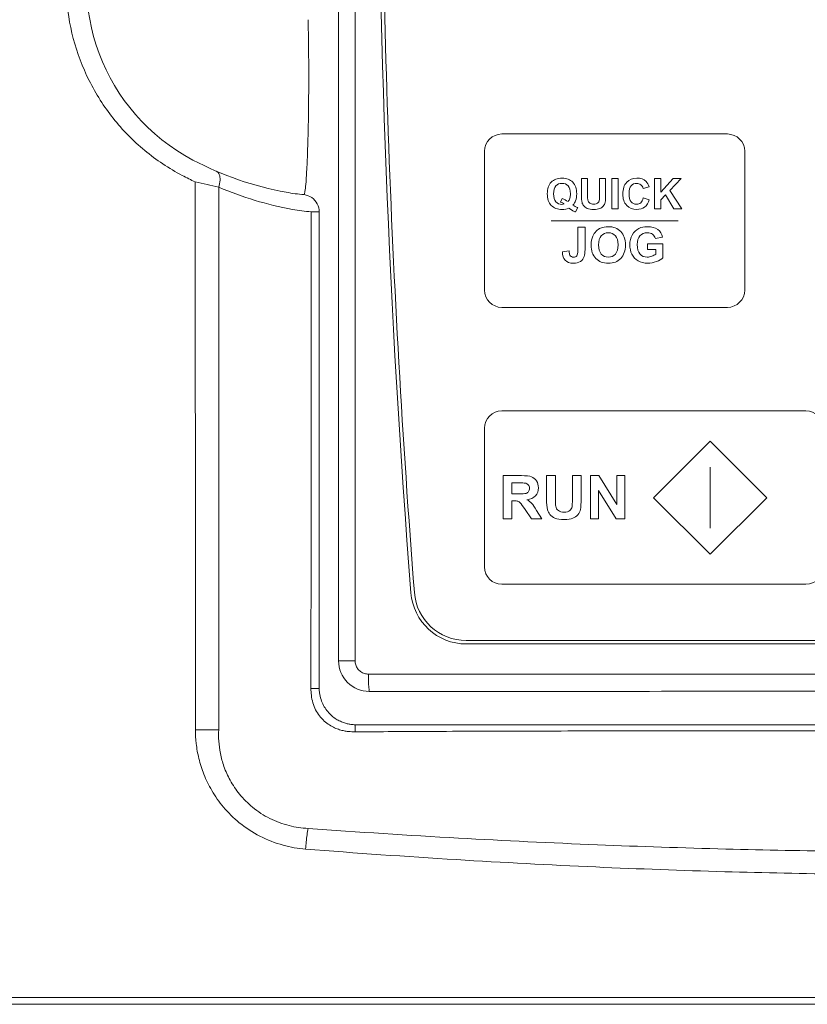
# Model space of a CAD drawing. Header units: millimetres. Extents: x -473 to 23648, y -382 to 1866.
# Tile 153 of 256: x 6243 to 6288, y 235 to 291. Entities that reach past the tile are written whole.
import ezdxf

# ---------------------------------------------------------------- set-up
doc = ezdxf.new("R2010")
doc.units = ezdxf.units.MM
doc.header["$LTSCALE"] = 80
doc.layers.get('0').update_dxf_attribs({"linetype": 'CONTINUOUS'})

msp = doc.modelspace()

# ---------------------------------------------------------------- linework, layer by layer
at = {"color": 0, "linetype": 'Continuous', "lineweight": 0}
for p, q in [((6261, 359.819), (6261, 254.419)), ((6261.951, 359.82), (6261.951, 254.42)), ((6259.885, 280.311), (6259.42, 280.31)), ((6259.886, 252.821), (6259.885, 280.311)), ((6268.362, 255.586), (6324.586, 255.586)), ((6324.586, 255.386), (6268.362, 255.386)), ((6261.951, 254.42), (6261, 254.42)), ((6262.726, 253.646), (6330.222, 253.646)), ((6259.409, 252.82), (6259.886, 252.821))]:
    msp.add_line(p, q, dxfattribs=at)
at = {"color": 7, "linetype": 'Continuous', "lineweight": 0}
for p, q in [((6210.475, 235.003), (6380.454, 235.003)), ((6210.975, 234.603), (6379.954, 234.603))]:
    msp.add_line(p, q, dxfattribs=at)
at = {"color": 0, "linetype": 'Continuous', "lineweight": 0}
for centre, radius, start, end in [((6886.074, 306.922), 622.8, 175.51072, 184.474232), ((6886.074, 306.922), 622.6, 179.582278, 184.474232), ((6257.974, 293.469), 11.5, 158.8193, 242.1819), ((6261.334, 299.837), 18.7, 242.1819, 259.6935), ((6261.293, 300.106), 19.991, 242.2768, 244.6767), ((6266.791, 341.249), 60.857, 256.65292, 257.96109), ((6261.86, 299.84), 19.703, 246.8001, 259.7187), ((6259.985, 292.41), 11.152, 259.6857, 264.9849), ((6260.406, 291.816), 11.548, 259.7095, 265.1016), ((6268.362, 258.586), 3.2, 184.4742, 270), ((6268.362, 258.586), 3, 184.4742, 270), ((6262.773, 254.42), 1.774, 180.0147, 270.0196), ((6262.461, 252.82), 3.052, 179.9998, 187.2853), ((6261.909, 252.822), 2.023, 180.0048, 187.4383), ((6261.976, 252.744), 2.014, 262.3814, 269.9407), ((6261.937, 253.386), 3.069, 263.0589, 270.4056)]:
    msp.add_arc(centre, radius, start, end, dxfattribs=at)
for points, start_tangent, end_tangent in [([(6251.993, 282.41), (6249.829, 283.852), (6248.012, 285.707), (6246.624, 287.885), (6245.713, 290.306), (6245.32, 292.871), (6245.469, 295.473), (6246.154, 297.982)], (-0.885033, 0.465528), (0.362228, 0.93209)), ([(6259.246, 291.392), (6259.277, 289.283), (6259.278, 287.203), (6259.255, 285.311), (6259.213, 283.735), (6259.162, 282.61), (6259.11, 281.885), (6259.059, 281.474), (6259.01, 281.301)], (0.02315, -0.999732), (-0.529471, -0.848328)), ([(6254.098, 281.731), (6254.171, 282.143), (6254.122, 282.472), (6253.96, 282.652)], (0.294846, 0.955545), (-0.918957, 0.394358)), ([(6252.749, 250.439), (6252.747, 261.785), (6252.745, 272.305), (6252.742, 282.036)], (-0.000041, 1), (-0.00027, 1)), ([(6254.097, 250.442), (6254.097, 261.684), (6254.097, 272.095), (6254.098, 281.731)], (-0.000063, 1), (0.000065, 1)), ([(6259.885, 280.311), (6259.771, 280.773), (6259.455, 281.13), (6259.01, 281.301)], (-0.002889, 0.999996), (-0.992321, 0.123692)), ([(6259.409, 252.82), (6259.411, 255.932), (6259.413, 259.327), (6259.414, 262.977), (6259.416, 266.877), (6259.417, 271.039), (6259.419, 275.493), (6259.42, 280.31)], (0.000614, 1), (0.00025, 1)), ([(6261.951, 254.42), (6261.989, 254.181), (6262.099, 253.965), (6262.27, 253.793), (6262.487, 253.684), (6262.726, 253.646)], (-0.000562, -1), (1, 0.000582)), ([(6262.726, 253.646), (6262.73, 253.266), (6262.74, 252.944), (6262.756, 252.726), (6262.774, 252.646)], (0.000667, -1), (0.96002, -0.27993)), ([(6261.566, 250.34), (6261.325, 250.373), (6261.061, 250.439), (6260.776, 250.549), (6260.479, 250.713), (6260.18, 250.942), (6259.905, 251.239), (6259.681, 251.59), (6259.52, 251.989), (6259.434, 252.433)], (-0.996346, 0.085407), (-0.090254, 0.995919)), ([(6261.709, 250.747), (6261.503, 250.785), (6261.281, 250.851), (6261.045, 250.952), (6260.8, 251.096), (6260.552, 251.295), (6260.321, 251.55), (6260.131, 251.846), (6259.989, 252.181), (6259.903, 252.56)], (-0.991174, 0.132569), (-0.129494, 0.99158)), ([(6262.774, 252.646), (6285.237, 252.656), (6307.711, 252.656), (6330.174, 252.646)], (1, 0.000669), (1, -0.000669)), ([(6252.749, 250.439), (6253.215, 250.44), (6253.673, 250.44), (6254.097, 250.442)], (1, -0.000283), (0.999993, 0.003733)), ([(6259.242, 244.749), (6258.156, 244.908), (6257.038, 245.322), (6256.047, 245.968), (6255.291, 246.727), (6254.753, 247.525), (6254.397, 248.317), (6254.19, 249.077), (6254.098, 249.789), (6254.097, 250.442)], (-0.999252, 0.038677), (0.065715, 0.997838)), ([(6261.958, 250.317), (6261.963, 250.532), (6261.974, 250.73)], (0.014967, 0.999888), (0.491953, 0.870621)), ([(6296.474, 250.724), (6294.314, 250.724), (6292.068, 250.724), (6289.824, 250.724), (6287.61, 250.724), (6285.419, 250.724), (6283.183, 250.725), (6280.812, 250.725), (6278.209, 250.725), (6275.361, 250.725), (6272.3, 250.726), (6269.279, 250.727), (6266.549, 250.727), (6264.137, 250.728), (6261.974, 250.73)], (-1, 0), (-1, 0.000689)), ([(6259.098, 243.552), (6257.8, 243.782), (6256.468, 244.299), (6255.28, 245.078), (6254.363, 245.981), (6253.696, 246.928), (6253.236, 247.873), (6252.948, 248.784), (6252.795, 249.642), (6252.749, 250.439)], (-0.997211, 0.07464), (-0.000228, 1)), ([(6296.474, 250.386), (6294.313, 250.386), (6292.067, 250.385), (6289.823, 250.384), (6287.609, 250.383), (6285.417, 250.381), (6283.181, 250.379), (6280.81, 250.377), (6278.206, 250.373), (6275.357, 250.369), (6272.296, 250.362), (6269.273, 250.354), (6266.542, 250.343), (6264.127, 250.331), (6261.958, 250.317)], (-1, 0), (-0.999973, -0.007382)), ([(6259.098, 243.552), (6259.137, 243.976), (6259.185, 244.381), (6259.242, 244.749)], (0.076392, 0.997078), (0.171714, 0.985147)), ([(6296.474, 243.388), (6290.152, 243.428), (6283.319, 243.559), (6275.92, 243.804), (6267.916, 244.188), (6259.242, 244.749)], (-1, 0.000003), (-0.997299, 0.073447)), ([(6296.474, 242.065), (6290.123, 242.108), (6283.259, 242.252), (6275.829, 242.523), (6267.797, 242.948), (6259.098, 243.552)], (-1, 0.000004), (-0.997008, 0.077298))]:
    msp.add_spline(points, degree=3, dxfattribs=dict(at, start_tangent=start_tangent, end_tangent=end_tangent))
at = {"color": 0, "lineweight": 0}
for points, knots in [([(6270.409, 284.8), (6270.409, 284.8), (6283.409, 284.8), (6283.409, 284.8), (6283.409, 284.8), (6283.959, 284.8), (6284.409, 284.35), (6284.409, 283.8), (6284.409, 283.8), (6284.409, 283.8), (6284.409, 275.8), (6284.409, 275.8), (6284.409, 275.8), (6284.409, 275.25), (6283.959, 274.8), (6283.409, 274.8), (6283.409, 274.8), (6283.409, 274.8), (6270.409, 274.8), (6270.409, 274.8), (6270.409, 274.8), (6269.859, 274.8), (6269.409, 275.25), (6269.409, 275.8), (6269.409, 275.8), (6269.409, 275.8), (6269.409, 283.8), (6269.409, 283.8), (6269.409, 283.8), (6269.409, 284.35), (6269.859, 284.8), (6270.409, 284.8)], [0, 0, 0, 0, 0.125, 0.125, 0.125, 0.125, 0.25, 0.25, 0.25, 0.25, 0.375, 0.375, 0.375, 0.375, 0.5, 0.5, 0.5, 0.5, 0.625, 0.625, 0.625, 0.625, 0.75, 0.75, 0.75, 0.75, 0.875, 0.875, 0.875, 0.875, 1, 1, 1, 1]), ([(6274.509, 280.699), (6274.595, 280.637), (6274.69, 280.587), (6274.791, 280.551), (6274.791, 280.551), (6274.791, 280.551), (6274.661, 280.302), (6274.661, 280.302), (6274.661, 280.302), (6274.608, 280.317), (6274.556, 280.339), (6274.505, 280.367), (6274.505, 280.367), (6274.494, 280.373), (6274.416, 280.425), (6274.27, 280.522), (6274.27, 280.522), (6274.156, 280.472), (6274.029, 280.447), (6273.89, 280.447), (6273.89, 280.447), (6273.621, 280.447), (6273.411, 280.526), (6273.258, 280.685), (6273.258, 280.685), (6273.106, 280.843), (6273.03, 281.065), (6273.03, 281.351), (6273.03, 281.351), (6273.03, 281.637), (6273.106, 281.859), (6273.259, 282.017), (6273.259, 282.017), (6273.411, 282.176), (6273.619, 282.255), (6273.88, 282.255), (6273.88, 282.255), (6274.139, 282.255), (6274.345, 282.176), (6274.497, 282.017), (6274.497, 282.017), (6274.648, 281.859), (6274.725, 281.637), (6274.725, 281.351), (6274.725, 281.351), (6274.725, 281.2), (6274.703, 281.067), (6274.661, 280.953), (6274.661, 280.953), (6274.629, 280.865), (6274.578, 280.781), (6274.509, 280.699)], [0, 0, 0, 0, 0.076923, 0.076923, 0.076923, 0.076923, 0.153846, 0.153846, 0.153846, 0.153846, 0.230769, 0.230769, 0.230769, 0.230769, 0.307692, 0.307692, 0.307692, 0.307692, 0.384615, 0.384615, 0.384615, 0.384615, 0.461538, 0.461538, 0.461538, 0.461538, 0.538462, 0.538462, 0.538462, 0.538462, 0.615385, 0.615385, 0.615385, 0.615385, 0.692308, 0.692308, 0.692308, 0.692308, 0.769231, 0.769231, 0.769231, 0.769231, 0.846154, 0.846154, 0.846154, 0.846154, 0.923077, 0.923077, 0.923077, 0.923077, 1, 1, 1, 1]), ([(6274.999, 282.225), (6274.999, 282.225), (6275.352, 282.225), (6275.352, 282.225), (6275.352, 282.225), (6275.352, 282.225), (6275.352, 281.278), (6275.352, 281.278), (6275.352, 281.278), (6275.352, 281.128), (6275.356, 281.031), (6275.365, 280.986), (6275.365, 280.986), (6275.38, 280.915), (6275.416, 280.857), (6275.473, 280.814), (6275.473, 280.814), (6275.53, 280.771), (6275.607, 280.749), (6275.706, 280.749), (6275.706, 280.749), (6275.806, 280.749), (6275.882, 280.769), (6275.933, 280.81), (6275.933, 280.81), (6275.983, 280.851), (6276.014, 280.902), (6276.024, 280.961), (6276.024, 280.961), (6276.035, 281.021), (6276.04, 281.12), (6276.04, 281.258), (6276.04, 281.258), (6276.04, 281.258), (6276.04, 282.225), (6276.04, 282.225), (6276.04, 282.225), (6276.04, 282.225), (6276.393, 282.225), (6276.393, 282.225), (6276.393, 282.225), (6276.393, 282.225), (6276.393, 281.307), (6276.393, 281.307), (6276.393, 281.307), (6276.393, 281.097), (6276.383, 280.949), (6276.364, 280.862), (6276.364, 280.862), (6276.345, 280.775), (6276.31, 280.703), (6276.259, 280.643), (6276.259, 280.643), (6276.207, 280.583), (6276.139, 280.536), (6276.053, 280.5), (6276.053, 280.5), (6275.967, 280.465), (6275.855, 280.447), (6275.716, 280.447), (6275.716, 280.447), (6275.55, 280.447), (6275.423, 280.466), (6275.337, 280.505), (6275.337, 280.505), (6275.25, 280.544), (6275.182, 280.594), (6275.132, 280.655), (6275.132, 280.655), (6275.082, 280.717), (6275.049, 280.782), (6275.033, 280.849), (6275.033, 280.849), (6275.01, 280.949), (6274.999, 281.097), (6274.999, 281.293), (6274.999, 281.293), (6274.999, 281.293), (6274.999, 282.225), (6274.999, 282.225)], [0, 0, 0, 0, 0.05, 0.05, 0.05, 0.05, 0.1, 0.1, 0.1, 0.1, 0.15, 0.15, 0.15, 0.15, 0.2, 0.2, 0.2, 0.2, 0.25, 0.25, 0.25, 0.25, 0.3, 0.3, 0.3, 0.3, 0.35, 0.35, 0.35, 0.35, 0.4, 0.4, 0.4, 0.4, 0.45, 0.45, 0.45, 0.45, 0.5, 0.5, 0.5, 0.5, 0.55, 0.55, 0.55, 0.55, 0.6, 0.6, 0.6, 0.6, 0.65, 0.65, 0.65, 0.65, 0.7, 0.7, 0.7, 0.7, 0.75, 0.75, 0.75, 0.75, 0.8, 0.8, 0.8, 0.8, 0.85, 0.85, 0.85, 0.85, 0.9, 0.9, 0.9, 0.9, 0.95, 0.95, 0.95, 0.95, 1, 1, 1, 1]), ([(6276.754, 280.477), (6276.754, 280.477), (6276.754, 282.225), (6276.754, 282.225), (6276.754, 282.225), (6276.754, 282.225), (6277.107, 282.225), (6277.107, 282.225), (6277.107, 282.225), (6277.107, 282.225), (6277.107, 280.477), (6277.107, 280.477), (6277.107, 280.477), (6277.107, 280.477), (6276.754, 280.477), (6276.754, 280.477)], [0, 0, 0, 0, 0.25, 0.25, 0.25, 0.25, 0.5, 0.5, 0.5, 0.5, 0.75, 0.75, 0.75, 0.75, 1, 1, 1, 1]), ([(6278.562, 281.12), (6278.562, 281.12), (6278.904, 281.011), (6278.904, 281.011), (6278.904, 281.011), (6278.851, 280.821), (6278.764, 280.679), (6278.642, 280.586), (6278.642, 280.586), (6278.521, 280.494), (6278.365, 280.447), (6278.178, 280.447), (6278.178, 280.447), (6277.946, 280.447), (6277.755, 280.527), (6277.606, 280.685), (6277.606, 280.685), (6277.456, 280.844), (6277.381, 281.061), (6277.381, 281.335), (6277.381, 281.335), (6277.381, 281.627), (6277.457, 281.852), (6277.607, 282.014), (6277.607, 282.014), (6277.757, 282.174), (6277.954, 282.255), (6278.199, 282.255), (6278.199, 282.255), (6278.413, 282.255), (6278.587, 282.192), (6278.72, 282.065), (6278.72, 282.065), (6278.8, 281.991), (6278.86, 281.883), (6278.899, 281.743), (6278.899, 281.743), (6278.899, 281.743), (6278.55, 281.66), (6278.55, 281.66), (6278.55, 281.66), (6278.529, 281.751), (6278.486, 281.822), (6278.42, 281.875), (6278.42, 281.875), (6278.355, 281.927), (6278.275, 281.953), (6278.181, 281.953), (6278.181, 281.953), (6278.052, 281.953), (6277.947, 281.907), (6277.866, 281.814), (6277.866, 281.814), (6277.785, 281.721), (6277.745, 281.57), (6277.745, 281.362), (6277.745, 281.362), (6277.745, 281.141), (6277.785, 280.983), (6277.864, 280.89), (6277.864, 280.89), (6277.944, 280.796), (6278.047, 280.749), (6278.174, 280.749), (6278.174, 280.749), (6278.268, 280.749), (6278.349, 280.779), (6278.416, 280.838), (6278.416, 280.838), (6278.484, 280.898), (6278.532, 280.992), (6278.562, 281.12)], [0, 0, 0, 0, 0.055556, 0.055556, 0.055556, 0.055556, 0.111111, 0.111111, 0.111111, 0.111111, 0.166667, 0.166667, 0.166667, 0.166667, 0.222222, 0.222222, 0.222222, 0.222222, 0.277778, 0.277778, 0.277778, 0.277778, 0.333333, 0.333333, 0.333333, 0.333333, 0.388889, 0.388889, 0.388889, 0.388889, 0.444444, 0.444444, 0.444444, 0.444444, 0.5, 0.5, 0.5, 0.5, 0.555556, 0.555556, 0.555556, 0.555556, 0.611111, 0.611111, 0.611111, 0.611111, 0.666667, 0.666667, 0.666667, 0.666667, 0.722222, 0.722222, 0.722222, 0.722222, 0.777778, 0.777778, 0.777778, 0.777778, 0.833333, 0.833333, 0.833333, 0.833333, 0.888889, 0.888889, 0.888889, 0.888889, 0.944444, 0.944444, 0.944444, 0.944444, 1, 1, 1, 1]), ([(6279.212, 280.477), (6279.212, 280.477), (6279.212, 282.225), (6279.212, 282.225), (6279.212, 282.225), (6279.212, 282.225), (6279.565, 282.225), (6279.565, 282.225), (6279.565, 282.225), (6279.565, 282.225), (6279.565, 281.449), (6279.565, 281.449), (6279.565, 281.449), (6279.565, 281.449), (6280.278, 282.225), (6280.278, 282.225), (6280.278, 282.225), (6280.278, 282.225), (6280.752, 282.225), (6280.752, 282.225), (6280.752, 282.225), (6280.752, 282.225), (6280.094, 281.544), (6280.094, 281.544), (6280.094, 281.544), (6280.094, 281.544), (6280.788, 280.477), (6280.788, 280.477), (6280.788, 280.477), (6280.788, 280.477), (6280.331, 280.477), (6280.331, 280.477), (6280.331, 280.477), (6280.331, 280.477), (6279.851, 281.298), (6279.851, 281.298), (6279.851, 281.298), (6279.851, 281.298), (6279.565, 281.005), (6279.565, 281.005), (6279.565, 281.005), (6279.565, 281.005), (6279.565, 280.477), (6279.565, 280.477), (6279.565, 280.477), (6279.565, 280.477), (6279.212, 280.477), (6279.212, 280.477)], [0, 0, 0, 0, 0.083333, 0.083333, 0.083333, 0.083333, 0.166667, 0.166667, 0.166667, 0.166667, 0.25, 0.25, 0.25, 0.25, 0.333333, 0.333333, 0.333333, 0.333333, 0.416667, 0.416667, 0.416667, 0.416667, 0.5, 0.5, 0.5, 0.5, 0.583333, 0.583333, 0.583333, 0.583333, 0.666667, 0.666667, 0.666667, 0.666667, 0.75, 0.75, 0.75, 0.75, 0.833333, 0.833333, 0.833333, 0.833333, 0.916667, 0.916667, 0.916667, 0.916667, 1, 1, 1, 1]), ([(6274.225, 280.898), (6274.27, 280.951), (6274.304, 281.016), (6274.327, 281.091), (6274.327, 281.091), (6274.349, 281.167), (6274.361, 281.253), (6274.361, 281.351), (6274.361, 281.351), (6274.361, 281.553), (6274.316, 281.704), (6274.227, 281.804), (6274.227, 281.804), (6274.138, 281.903), (6274.022, 281.953), (6273.878, 281.953), (6273.878, 281.953), (6273.734, 281.953), (6273.617, 281.903), (6273.528, 281.803), (6273.528, 281.803), (6273.438, 281.703), (6273.394, 281.552), (6273.394, 281.351), (6273.394, 281.351), (6273.394, 281.147), (6273.438, 280.994), (6273.528, 280.893), (6273.528, 280.893), (6273.617, 280.791), (6273.73, 280.74), (6273.867, 280.74), (6273.867, 280.74), (6273.918, 280.74), (6273.966, 280.749), (6274.011, 280.766), (6274.011, 280.766), (6273.94, 280.812), (6273.867, 280.849), (6273.793, 280.876), (6273.793, 280.876), (6273.793, 280.876), (6273.892, 281.077), (6273.892, 281.077), (6273.892, 281.077), (6274.008, 281.037), (6274.119, 280.978), (6274.225, 280.898)], [0, 0, 0, 0, 0.083333, 0.083333, 0.083333, 0.083333, 0.166667, 0.166667, 0.166667, 0.166667, 0.25, 0.25, 0.25, 0.25, 0.333333, 0.333333, 0.333333, 0.333333, 0.416667, 0.416667, 0.416667, 0.416667, 0.5, 0.5, 0.5, 0.5, 0.583333, 0.583333, 0.583333, 0.583333, 0.666667, 0.666667, 0.666667, 0.666667, 0.75, 0.75, 0.75, 0.75, 0.833333, 0.833333, 0.833333, 0.833333, 0.916667, 0.916667, 0.916667, 0.916667, 1, 1, 1, 1]), ([(6274.793, 279.42), (6274.793, 279.42), (6275.204, 279.42), (6275.204, 279.42), (6275.204, 279.42), (6275.204, 279.42), (6275.204, 278.129), (6275.204, 278.129), (6275.204, 278.129), (6275.204, 277.96), (6275.188, 277.83), (6275.159, 277.739), (6275.159, 277.739), (6275.119, 277.62), (6275.047, 277.525), (6274.942, 277.453), (6274.942, 277.453), (6274.837, 277.381), (6274.699, 277.345), (6274.527, 277.345), (6274.527, 277.345), (6274.326, 277.345), (6274.171, 277.402), (6274.062, 277.515), (6274.062, 277.515), (6273.954, 277.627), (6273.899, 277.792), (6273.899, 278.01), (6273.899, 278.01), (6273.899, 278.01), (6274.287, 278.055), (6274.287, 278.055), (6274.287, 278.055), (6274.291, 277.938), (6274.308, 277.856), (6274.338, 277.807), (6274.338, 277.807), (6274.383, 277.734), (6274.45, 277.697), (6274.541, 277.697), (6274.541, 277.697), (6274.633, 277.697), (6274.698, 277.723), (6274.736, 277.776), (6274.736, 277.776), (6274.774, 277.828), (6274.793, 277.937), (6274.793, 278.102), (6274.793, 278.102), (6274.793, 278.102), (6274.793, 279.42), (6274.793, 279.42)], [0, 0, 0, 0, 0.076923, 0.076923, 0.076923, 0.076923, 0.153846, 0.153846, 0.153846, 0.153846, 0.230769, 0.230769, 0.230769, 0.230769, 0.307692, 0.307692, 0.307692, 0.307692, 0.384615, 0.384615, 0.384615, 0.384615, 0.461538, 0.461538, 0.461538, 0.461538, 0.538462, 0.538462, 0.538462, 0.538462, 0.615385, 0.615385, 0.615385, 0.615385, 0.692308, 0.692308, 0.692308, 0.692308, 0.769231, 0.769231, 0.769231, 0.769231, 0.846154, 0.846154, 0.846154, 0.846154, 0.923077, 0.923077, 0.923077, 0.923077, 1, 1, 1, 1]), ([(6275.558, 278.387), (6275.558, 278.595), (6275.589, 278.77), (6275.651, 278.911), (6275.651, 278.911), (6275.698, 279.014), (6275.761, 279.108), (6275.841, 279.19), (6275.841, 279.19), (6275.922, 279.273), (6276.01, 279.334), (6276.105, 279.374), (6276.105, 279.374), (6276.232, 279.428), (6276.379, 279.454), (6276.545, 279.454), (6276.545, 279.454), (6276.845, 279.454), (6277.086, 279.361), (6277.266, 279.175), (6277.266, 279.175), (6277.447, 278.989), (6277.537, 278.729), (6277.537, 278.397), (6277.537, 278.397), (6277.537, 278.068), (6277.447, 277.81), (6277.268, 277.624), (6277.268, 277.624), (6277.089, 277.439), (6276.85, 277.345), (6276.55, 277.345), (6276.55, 277.345), (6276.247, 277.345), (6276.006, 277.438), (6275.827, 277.623), (6275.827, 277.623), (6275.648, 277.808), (6275.558, 278.063), (6275.558, 278.387)], [0, 0, 0, 0, 0.1, 0.1, 0.1, 0.1, 0.2, 0.2, 0.2, 0.2, 0.3, 0.3, 0.3, 0.3, 0.4, 0.4, 0.4, 0.4, 0.5, 0.5, 0.5, 0.5, 0.6, 0.6, 0.6, 0.6, 0.7, 0.7, 0.7, 0.7, 0.8, 0.8, 0.8, 0.8, 0.9, 0.9, 0.9, 0.9, 1, 1, 1, 1]), ([(6278.807, 278.13), (6278.807, 278.13), (6278.807, 278.474), (6278.807, 278.474), (6278.807, 278.474), (6278.807, 278.474), (6279.695, 278.474), (6279.695, 278.474), (6279.695, 278.474), (6279.695, 278.474), (6279.695, 277.661), (6279.695, 277.661), (6279.695, 277.661), (6279.608, 277.578), (6279.483, 277.504), (6279.319, 277.44), (6279.319, 277.44), (6279.156, 277.377), (6278.99, 277.345), (6278.822, 277.345), (6278.822, 277.345), (6278.609, 277.345), (6278.423, 277.39), (6278.264, 277.479), (6278.264, 277.479), (6278.106, 277.569), (6277.986, 277.697), (6277.907, 277.864), (6277.907, 277.864), (6277.827, 278.03), (6277.787, 278.211), (6277.787, 278.407), (6277.787, 278.407), (6277.787, 278.619), (6277.832, 278.808), (6277.92, 278.973), (6277.92, 278.973), (6278.01, 279.138), (6278.14, 279.265), (6278.312, 279.353), (6278.312, 279.353), (6278.442, 279.421), (6278.605, 279.454), (6278.8, 279.454), (6278.8, 279.454), (6279.053, 279.454), (6279.251, 279.401), (6279.393, 279.295), (6279.393, 279.295), (6279.536, 279.189), (6279.627, 279.042), (6279.668, 278.855), (6279.668, 278.855), (6279.668, 278.855), (6279.259, 278.778), (6279.259, 278.778), (6279.259, 278.778), (6279.23, 278.878), (6279.176, 278.958), (6279.097, 279.016), (6279.097, 279.016), (6279.017, 279.074), (6278.919, 279.103), (6278.8, 279.103), (6278.8, 279.103), (6278.62, 279.103), (6278.477, 279.046), (6278.371, 278.932), (6278.371, 278.932), (6278.264, 278.817), (6278.212, 278.648), (6278.212, 278.423), (6278.212, 278.423), (6278.212, 278.182), (6278.265, 278), (6278.373, 277.879), (6278.373, 277.879), (6278.48, 277.758), (6278.621, 277.697), (6278.796, 277.697), (6278.796, 277.697), (6278.882, 277.697), (6278.969, 277.714), (6279.055, 277.748), (6279.055, 277.748), (6279.142, 277.782), (6279.216, 277.823), (6279.279, 277.871), (6279.279, 277.871), (6279.279, 277.871), (6279.279, 278.13), (6279.279, 278.13), (6279.279, 278.13), (6279.279, 278.13), (6278.807, 278.13), (6278.807, 278.13)], [0, 0, 0, 0, 0.041667, 0.041667, 0.041667, 0.041667, 0.083333, 0.083333, 0.083333, 0.083333, 0.125, 0.125, 0.125, 0.125, 0.166667, 0.166667, 0.166667, 0.166667, 0.208333, 0.208333, 0.208333, 0.208333, 0.25, 0.25, 0.25, 0.25, 0.291667, 0.291667, 0.291667, 0.291667, 0.333333, 0.333333, 0.333333, 0.333333, 0.375, 0.375, 0.375, 0.375, 0.416667, 0.416667, 0.416667, 0.416667, 0.458333, 0.458333, 0.458333, 0.458333, 0.5, 0.5, 0.5, 0.5, 0.541667, 0.541667, 0.541667, 0.541667, 0.583333, 0.583333, 0.583333, 0.583333, 0.625, 0.625, 0.625, 0.625, 0.666667, 0.666667, 0.666667, 0.666667, 0.708333, 0.708333, 0.708333, 0.708333, 0.75, 0.75, 0.75, 0.75, 0.791667, 0.791667, 0.791667, 0.791667, 0.833333, 0.833333, 0.833333, 0.833333, 0.875, 0.875, 0.875, 0.875, 0.916667, 0.916667, 0.916667, 0.916667, 0.958333, 0.958333, 0.958333, 0.958333, 1, 1, 1, 1]), ([(6275.982, 278.401), (6275.982, 278.17), (6276.036, 277.995), (6276.143, 277.876), (6276.143, 277.876), (6276.249, 277.757), (6276.385, 277.697), (6276.549, 277.697), (6276.549, 277.697), (6276.713, 277.697), (6276.848, 277.756), (6276.953, 277.875), (6276.953, 277.875), (6277.058, 277.993), (6277.111, 278.17), (6277.111, 278.407), (6277.111, 278.407), (6277.111, 278.64), (6277.06, 278.815), (6276.957, 278.93), (6276.957, 278.93), (6276.855, 279.045), (6276.719, 279.103), (6276.549, 279.103), (6276.549, 279.103), (6276.379, 279.103), (6276.242, 279.044), (6276.138, 278.928), (6276.138, 278.928), (6276.035, 278.811), (6275.982, 278.636), (6275.982, 278.401)], [0, 0, 0, 0, 0.125, 0.125, 0.125, 0.125, 0.25, 0.25, 0.25, 0.25, 0.375, 0.375, 0.375, 0.375, 0.5, 0.5, 0.5, 0.5, 0.625, 0.625, 0.625, 0.625, 0.75, 0.75, 0.75, 0.75, 0.875, 0.875, 0.875, 0.875, 1, 1, 1, 1]), ([(6270.409, 268.827), (6270.409, 268.827), (6287.933, 268.827), (6287.933, 268.827), (6287.933, 268.827), (6288.483, 268.827), (6288.933, 268.377), (6288.933, 267.827), (6288.933, 267.827), (6288.933, 267.827), (6288.933, 259.827), (6288.933, 259.827), (6288.933, 259.827), (6288.933, 259.278), (6288.483, 258.827), (6287.933, 258.827), (6287.933, 258.827), (6287.933, 258.827), (6270.409, 258.827), (6270.409, 258.827), (6270.409, 258.827), (6269.859, 258.827), (6269.409, 259.277), (6269.409, 259.827), (6269.409, 259.827), (6269.409, 259.827), (6269.409, 267.827), (6269.409, 267.827), (6269.409, 267.827), (6269.409, 268.377), (6269.859, 268.827), (6270.409, 268.827)], [0, 0, 0, 0, 0.125, 0.125, 0.125, 0.125, 0.25, 0.25, 0.25, 0.25, 0.375, 0.375, 0.375, 0.375, 0.5, 0.5, 0.5, 0.5, 0.625, 0.625, 0.625, 0.625, 0.75, 0.75, 0.75, 0.75, 0.875, 0.875, 0.875, 0.875, 1, 1, 1, 1]), ([(6282.417, 267.088), (6282.417, 267.088), (6285.681, 263.824), (6285.681, 263.824), (6285.681, 263.824), (6285.681, 263.824), (6282.417, 260.561), (6282.417, 260.561), (6282.417, 260.561), (6282.417, 260.561), (6279.154, 263.824), (6279.154, 263.824), (6279.154, 263.824), (6279.154, 263.824), (6282.417, 267.088), (6282.417, 267.088)], [0, 0, 0, 0, 0.25, 0.25, 0.25, 0.25, 0.5, 0.5, 0.5, 0.5, 0.75, 0.75, 0.75, 0.75, 1, 1, 1, 1]), ([(6270.478, 262.601), (6270.478, 262.601), (6270.478, 265.097), (6270.478, 265.097), (6270.478, 265.097), (6270.478, 265.097), (6271.539, 265.097), (6271.539, 265.097), (6271.539, 265.097), (6271.806, 265.097), (6271.999, 265.074), (6272.12, 265.029), (6272.12, 265.029), (6272.241, 264.984), (6272.338, 264.905), (6272.41, 264.79), (6272.41, 264.79), (6272.483, 264.675), (6272.519, 264.545), (6272.519, 264.397), (6272.519, 264.397), (6272.519, 264.21), (6272.464, 264.055), (6272.354, 263.933), (6272.354, 263.933), (6272.244, 263.811), (6272.079, 263.734), (6271.86, 263.703), (6271.86, 263.703), (6271.969, 263.639), (6272.06, 263.569), (6272.13, 263.493), (6272.13, 263.493), (6272.201, 263.417), (6272.297, 263.282), (6272.417, 263.088), (6272.417, 263.088), (6272.417, 263.088), (6272.722, 262.601), (6272.722, 262.601), (6272.722, 262.601), (6272.722, 262.601), (6272.119, 262.601), (6272.119, 262.601), (6272.119, 262.601), (6272.119, 262.601), (6271.755, 263.144), (6271.755, 263.144), (6271.755, 263.144), (6271.625, 263.338), (6271.537, 263.46), (6271.489, 263.511), (6271.489, 263.511), (6271.442, 263.561), (6271.391, 263.596), (6271.338, 263.615), (6271.338, 263.615), (6271.284, 263.633), (6271.2, 263.643), (6271.084, 263.643), (6271.084, 263.643), (6271.084, 263.643), (6270.982, 263.643), (6270.982, 263.643), (6270.982, 263.643), (6270.982, 263.643), (6270.982, 262.601), (6270.982, 262.601), (6270.982, 262.601), (6270.982, 262.601), (6270.478, 262.601), (6270.478, 262.601)], [0, 0, 0, 0, 0.055556, 0.055556, 0.055556, 0.055556, 0.111111, 0.111111, 0.111111, 0.111111, 0.166667, 0.166667, 0.166667, 0.166667, 0.222222, 0.222222, 0.222222, 0.222222, 0.277778, 0.277778, 0.277778, 0.277778, 0.333333, 0.333333, 0.333333, 0.333333, 0.388889, 0.388889, 0.388889, 0.388889, 0.444444, 0.444444, 0.444444, 0.444444, 0.5, 0.5, 0.5, 0.5, 0.555556, 0.555556, 0.555556, 0.555556, 0.611111, 0.611111, 0.611111, 0.611111, 0.666667, 0.666667, 0.666667, 0.666667, 0.722222, 0.722222, 0.722222, 0.722222, 0.777778, 0.777778, 0.777778, 0.777778, 0.833333, 0.833333, 0.833333, 0.833333, 0.888889, 0.888889, 0.888889, 0.888889, 0.944444, 0.944444, 0.944444, 0.944444, 1, 1, 1, 1]), ([(6270.982, 264.041), (6270.982, 264.041), (6271.355, 264.041), (6271.355, 264.041), (6271.355, 264.041), (6271.596, 264.041), (6271.747, 264.051), (6271.808, 264.072), (6271.808, 264.072), (6271.868, 264.092), (6271.915, 264.127), (6271.949, 264.177), (6271.949, 264.177), (6271.983, 264.227), (6272, 264.289), (6272, 264.364), (6272, 264.364), (6272, 264.449), (6271.978, 264.516), (6271.933, 264.568), (6271.933, 264.568), (6271.888, 264.619), (6271.825, 264.652), (6271.743, 264.666), (6271.743, 264.666), (6271.702, 264.671), (6271.58, 264.674), (6271.375, 264.674), (6271.375, 264.674), (6271.375, 264.674), (6270.982, 264.674), (6270.982, 264.674), (6270.982, 264.674), (6270.982, 264.674), (6270.982, 264.041), (6270.982, 264.041)], [0, 0, 0, 0, 0.111111, 0.111111, 0.111111, 0.111111, 0.222222, 0.222222, 0.222222, 0.222222, 0.333333, 0.333333, 0.333333, 0.333333, 0.444444, 0.444444, 0.444444, 0.444444, 0.555556, 0.555556, 0.555556, 0.555556, 0.666667, 0.666667, 0.666667, 0.666667, 0.777778, 0.777778, 0.777778, 0.777778, 0.888889, 0.888889, 0.888889, 0.888889, 1, 1, 1, 1]), ([(6272.991, 265.097), (6272.991, 265.097), (6273.495, 265.097), (6273.495, 265.097), (6273.495, 265.097), (6273.495, 265.097), (6273.495, 263.745), (6273.495, 263.745), (6273.495, 263.745), (6273.495, 263.531), (6273.501, 263.391), (6273.513, 263.328), (6273.513, 263.328), (6273.535, 263.225), (6273.587, 263.143), (6273.667, 263.082), (6273.667, 263.082), (6273.749, 263.02), (6273.86, 262.989), (6274, 262.989), (6274, 262.989), (6274.143, 262.989), (6274.251, 263.018), (6274.324, 263.077), (6274.324, 263.077), (6274.397, 263.135), (6274.44, 263.207), (6274.455, 263.292), (6274.455, 263.292), (6274.47, 263.377), (6274.477, 263.518), (6274.477, 263.716), (6274.477, 263.716), (6274.477, 263.716), (6274.477, 265.097), (6274.477, 265.097), (6274.477, 265.097), (6274.477, 265.097), (6274.981, 265.097), (6274.981, 265.097), (6274.981, 265.097), (6274.981, 265.097), (6274.981, 263.786), (6274.981, 263.786), (6274.981, 263.786), (6274.981, 263.486), (6274.967, 263.274), (6274.94, 263.15), (6274.94, 263.15), (6274.913, 263.027), (6274.863, 262.923), (6274.79, 262.837), (6274.79, 262.837), (6274.716, 262.752), (6274.618, 262.684), (6274.496, 262.634), (6274.496, 262.634), (6274.373, 262.583), (6274.213, 262.558), (6274.015, 262.558), (6274.015, 262.558), (6273.777, 262.558), (6273.597, 262.586), (6273.473, 262.641), (6273.473, 262.641), (6273.35, 262.696), (6273.253, 262.768), (6273.182, 262.855), (6273.182, 262.855), (6273.11, 262.943), (6273.063, 263.035), (6273.04, 263.132), (6273.04, 263.132), (6273.007, 263.275), (6272.991, 263.486), (6272.991, 263.765), (6272.991, 263.765), (6272.991, 263.765), (6272.991, 265.097), (6272.991, 265.097)], [0, 0, 0, 0, 0.05, 0.05, 0.05, 0.05, 0.1, 0.1, 0.1, 0.1, 0.15, 0.15, 0.15, 0.15, 0.2, 0.2, 0.2, 0.2, 0.25, 0.25, 0.25, 0.25, 0.3, 0.3, 0.3, 0.3, 0.35, 0.35, 0.35, 0.35, 0.4, 0.4, 0.4, 0.4, 0.45, 0.45, 0.45, 0.45, 0.5, 0.5, 0.5, 0.5, 0.55, 0.55, 0.55, 0.55, 0.6, 0.6, 0.6, 0.6, 0.65, 0.65, 0.65, 0.65, 0.7, 0.7, 0.7, 0.7, 0.75, 0.75, 0.75, 0.75, 0.8, 0.8, 0.8, 0.8, 0.85, 0.85, 0.85, 0.85, 0.9, 0.9, 0.9, 0.9, 0.95, 0.95, 0.95, 0.95, 1, 1, 1, 1]), ([(6275.517, 262.601), (6275.517, 262.601), (6275.517, 265.097), (6275.517, 265.097), (6275.517, 265.097), (6275.517, 265.097), (6276.007, 265.097), (6276.007, 265.097), (6276.007, 265.097), (6276.007, 265.097), (6277.029, 263.43), (6277.029, 263.43), (6277.029, 263.43), (6277.029, 263.43), (6277.029, 265.097), (6277.029, 265.097), (6277.029, 265.097), (6277.029, 265.097), (6277.497, 265.097), (6277.497, 265.097), (6277.497, 265.097), (6277.497, 265.097), (6277.497, 262.601), (6277.497, 262.601), (6277.497, 262.601), (6277.497, 262.601), (6276.991, 262.601), (6276.991, 262.601), (6276.991, 262.601), (6276.991, 262.601), (6275.985, 264.228), (6275.985, 264.228), (6275.985, 264.228), (6275.985, 264.228), (6275.985, 262.601), (6275.985, 262.601), (6275.985, 262.601), (6275.985, 262.601), (6275.517, 262.601), (6275.517, 262.601)], [0, 0, 0, 0, 0.1, 0.1, 0.1, 0.1, 0.2, 0.2, 0.2, 0.2, 0.3, 0.3, 0.3, 0.3, 0.4, 0.4, 0.4, 0.4, 0.5, 0.5, 0.5, 0.5, 0.6, 0.6, 0.6, 0.6, 0.7, 0.7, 0.7, 0.7, 0.8, 0.8, 0.8, 0.8, 0.9, 0.9, 0.9, 0.9, 1, 1, 1, 1])]:
    msp.add_open_spline(points, degree=3, knots=knots, dxfattribs=at)
for points in [[(6273.246, 279.8), (6273.246, 279.8), (6280.573, 279.8), (6280.573, 279.8)], [(6282.417, 265.575), (6282.417, 265.575), (6282.417, 262.074), (6282.417, 262.074)]]:
    msp.add_open_spline(points, degree=3, dxfattribs=at)

doc.saveas('drawing.dxf')
